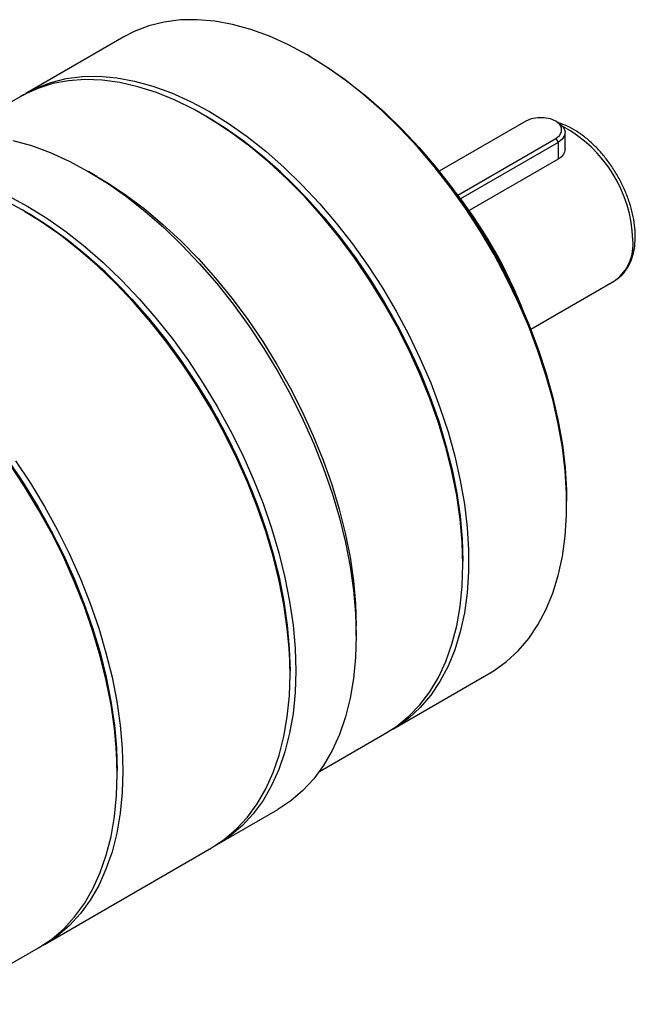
# Model space of a CAD drawing. Header units: millimetres. Extents: x 6142 to 6718, y -846 to -439.
# Tile 4 of 7: x 6347 to 6407, y -740 to -643. Entities that reach past the tile are written whole.
import ezdxf

# ---------------------------------------------------------------- set-up
doc = ezdxf.new("R2010")
doc.units = ezdxf.units.MM
doc.layers.add('1轮廓实线层', color=7, linetype='Continuous')

msp = doc.modelspace()

# ---------------------------------------------------------------- linework, layer by layer
at = {"layer": '1轮廓实线层', "linetype": 'Continuous', "lineweight": 30}
for p, q in [((6356.848773, -644.970488), (6347.232121, -650.522064)), ((6375.134244, -646.918475), (6374.851448, -646.755167)), ((6346.666436, -650.848627), (6340.039258, -654.674415)), ((6364.951907, -652.796614), (6364.66911, -652.633305)), ((6396.286788, -653.254731), (6387.785487, -658.162428)), ((6399.454902, -653.385558), (6399.228591, -653.254869)), ((6400.15757, -656.084214), (6400.15757, -654.365088)), ((6389.614025, -660.503093), (6399.228352, -654.95286)), ((6399.454626, -655.344778), (6389.891722, -660.865325)), ((6399.228352, -654.95286), (6399.454626, -655.344778)), ((6399.454626, -655.344778), (6399.454626, -656.988961)), ((6399.454626, -656.988961), (6390.738964, -662.020406)), ((6354.20393, -658.674725), (6353.355539, -658.184801)), ((6347.132954, -662.103586), (6346.850157, -661.940278)), ((6396.778806, -673.648554), (6404.98564, -668.91085)), ((6404.98564, -668.91085), (6405.086244, -668.850054)), ((6400.303155, -690.843593), (6400.303155, -690.51703)), ((6390.120817, -696.721732), (6390.120817, -696.395169)), ((6379.655637, -703.742842), (6379.655637, -702.763152)), ((6373.150254, -707.498319), (6373.150254, -707.171756)), ((6383.229195, -712.877582), (6392.845848, -707.326006)), ((6376.036332, -717.029933), (6382.66351, -713.204145)), ((6356.179691, -717.295216), (6356.179691, -716.968653)), ((6366.010056, -724.203582), (6371.949753, -720.774668)), ((6349.039493, -734.00048), (6365.44437, -724.530146)), ((6338.857155, -739.878618), (6348.473808, -734.327043))]:
    msp.add_line(p, q, dxfattribs=at)
at = {"layer": '1轮廓实线层', "linetype": 'Continuous', "lineweight": 30, "flags": 128}
for points in [[(6392.845848, -707.326006), (6393.173061, -707.130115), (6394.413872, -706.247272), (6395.550287, -705.203837), (6396.576243, -704.005379), (6397.486266, -702.658291), (6398.275499, -701.16976), (6398.939734, -699.547728), (6399.475425, -697.800851), (6399.879714, -695.938447), (6400.150444, -693.970454), (6400.286172, -691.907371), (6400.286172, -689.760207), (6400.150444, -687.540418), (6399.879714, -685.259846), (6399.475425, -682.93066), (6398.939734, -680.565286), (6398.275499, -678.176346), (6397.486266, -675.776585), (6396.576243, -673.378807), (6395.550287, -670.995806), (6394.413872, -668.640294), (6393.173061, -666.324841), (6391.834474, -664.0618), (6390.405253, -661.863246), (6388.893024, -659.740908), (6387.305855, -657.70611), (6385.652214, -655.76971), (6383.940924, -653.942037), (6382.181116, -652.232844), (6380.382179, -650.651251), (6378.553711, -649.205694), (6376.705468, -647.903888), (6374.84731, -646.752778), (6372.989153, -645.758506), (6371.14091, -644.926375), (6369.312442, -644.260827), (6367.513505, -643.765412), (6365.753697, -643.442774), (6364.042407, -643.294634), (6362.388766, -643.321781), (6360.801597, -643.524072), (6359.289368, -643.900428), (6357.860147, -644.448839), (6356.848773, -644.970488)], [(6375.134244, -646.918475), (6376.967664, -648.054433), (6378.795372, -649.341774), (6380.603523, -650.771269), (6382.382472, -652.335289), (6384.122727, -654.025491), (6385.815002, -655.832856), (6387.450269, -657.747741), (6389.019803, -659.75993), (6390.51523, -661.858687), (6391.928571, -664.032813), (6393.252284, -666.270709), (6394.479309, -668.560435), (6395.603097, -670.889773), (6396.617653, -673.246297), (6397.517564, -675.617433), (6398.298029, -677.99053), (6398.954883, -680.352927), (6399.484622, -682.692018), (6399.884419, -684.995324), (6400.152141, -687.250556), (6400.28636, -689.445682), (6400.303155, -690.51703)], [(6346.9515, -650.689194), (6348.243495, -650.000414), (6349.672715, -649.452003), (6351.184945, -649.075648), (6352.772114, -648.873356), (6354.425755, -648.846209), (6356.137044, -648.994349), (6357.896852, -649.316988), (6359.69579, -649.812402), (6361.524258, -650.47795), (6363.372501, -651.310081), (6365.230658, -652.304353)], [(6382.66351, -713.204145), (6383.623777, -712.58722), (6384.813184, -711.623439), (6385.895091, -710.501744), (6386.863727, -709.228121), (6387.713922, -707.809365), (6388.441141, -706.253045), (6389.041504, -704.567466), (6389.511808, -702.761621), (6389.849543, -700.845144), (6390.052908, -698.82826), (6390.120817, -696.721732), (6390.052908, -694.536797), (6389.849543, -692.285114), (6389.511808, -689.978697), (6389.041504, -687.62985), (6388.441141, -685.251106), (6387.713922, -682.855157), (6386.863727, -680.454786), (6385.895091, -678.062801), (6384.813184, -675.691962), (6383.623777, -673.354921), (6382.333217, -671.064146), (6380.94839, -668.831859), (6379.476683, -666.66997), (6377.925949, -664.590015), (6376.304462, -662.60309), (6374.620874, -660.719797), (6372.884166, -658.950184), (6371.103606, -657.303692), (6369.288692, -655.789107), (6367.449109, -654.414508), (6365.594672, -653.187232), (6363.735274, -652.113824), (6361.880836, -651.200013), (6360.041253, -650.450674), (6358.22634, -649.869805), (6356.44578, -649.460505), (6354.709072, -649.224959), (6353.025483, -649.164422), (6351.403997, -649.279218), (6349.853263, -649.568734), (6348.381556, -650.031426), (6346.996728, -650.664825), (6346.666436, -650.848627)], [(6390.120817, -696.395169), (6390.104023, -695.32382), (6389.969803, -693.128695), (6389.702081, -690.873463), (6389.302284, -688.570156), (6388.772545, -686.231065), (6388.115691, -683.868669), (6387.335227, -681.495572), (6386.435316, -679.124436), (6385.420759, -676.767912), (6384.296971, -674.438573), (6383.069947, -672.148847), (6381.746233, -669.910951), (6380.332892, -667.736825), (6378.837466, -665.638069), (6377.267932, -663.62588), (6375.632665, -661.710995), (6373.940389, -659.90363), (6372.200135, -658.213428), (6370.421186, -656.649407), (6368.613034, -655.219913), (6366.785327, -653.932571), (6364.947816, -652.794251)], [(6364.951907, -652.796614), (6365.867184, -653.344385), (6367.701017, -654.558025), (6369.52016, -655.91735), (6371.314908, -657.415107), (6373.075684, -659.043304), (6374.793095, -660.793255), (6376.457977, -662.655623), (6378.061447, -664.620471), (6379.594951, -666.677316), (6381.050305, -668.815183), (6382.419746, -671.022667), (6383.695967, -673.287989), (6384.872158, -675.599063), (6385.942044, -677.943559), (6386.899916, -680.308967), (6387.740665, -682.682667), (6388.459804, -685.051994), (6389.053497, -687.404307), (6389.518575, -689.727056), (6389.852558, -692.007847), (6390.053662, -694.234511), (6390.120817, -696.395169)], [(6365.230658, -652.304353), (6367.088816, -653.455464), (6368.937059, -654.75727), (6370.765527, -656.202826), (6372.564464, -657.78442), (6374.324272, -659.493612), (6376.035562, -661.321285), (6377.689203, -663.257686), (6379.276372, -665.292483), (6380.788601, -667.414821), (6382.217822, -669.613376), (6383.556409, -671.876417), (6384.79722, -674.19187), (6385.933635, -676.547381), (6386.959591, -678.930383), (6387.869613, -681.328161), (6388.658847, -683.727921), (6389.323082, -686.116862), (6389.858772, -688.482235), (6390.263062, -690.811421), (6390.533792, -693.091993), (6390.669519, -695.311783), (6390.669519, -697.458947), (6390.533792, -699.522029), (6390.263062, -701.490022), (6389.858772, -703.352426), (6389.323082, -705.099304), (6388.658847, -706.721335), (6387.869613, -708.209866), (6386.959591, -709.556954), (6385.933635, -710.755413), (6384.79722, -711.798847), (6383.556409, -712.68169), (6382.944131, -713.037015)], [(6399.228352, -654.95286), (6399.610864, -654.648928), (6399.811962, -654.291635), (6399.811962, -653.915955), (6399.610864, -653.558662), (6399.228352, -653.254731), (6398.70187, -653.033912), (6398.082954, -652.91782), (6397.432186, -652.91782), (6396.81327, -653.033912), (6396.286788, -653.254731)], [(6399.454902, -653.385558), (6399.678869, -653.534795), (6400.006249, -653.880909), (6400.151455, -654.266249), (6400.102723, -654.659595), (6399.864, -655.029083), (6399.454626, -655.344778)], [(6345.940466, -655.134584), (6347.759868, -655.648659), (6349.607762, -656.330431), (6351.474732, -657.176426), (6353.351264, -658.182333), (6355.227797, -659.343024), (6357.094767, -660.652587), (6358.942661, -662.104348), (6360.762062, -663.690909), (6362.5437, -665.404185), (6364.278495, -667.235446), (6365.957608, -669.175359), (6367.572482, -671.214041), (6369.114887, -673.341102), (6370.576965, -675.545702), (6371.951264, -677.816609), (6373.230782, -680.142249), (6374.408999, -682.510772), (6375.47991, -684.910109), (6376.438059, -687.328033), (6377.278563, -689.752223), (6377.997139, -692.170325), (6378.590125, -694.570019), (6379.054499, -696.939074), (6379.387896, -699.26542), (6379.588616, -701.537201), (6379.655637, -703.742842), (6379.588616, -705.871102), (6379.387896, -707.911137), (6379.054499, -709.852551), (6378.590125, -711.685451), (6377.997139, -713.400497), (6377.278563, -714.988949), (6376.438059, -716.442714), (6375.47991, -717.754383), (6374.408999, -718.917272), (6373.230782, -719.925455), (6371.951264, -720.773796), (6371.949753, -720.774668)], [(6354.20393, -658.674725), (6355.129491, -659.228652), (6356.983929, -660.455929), (6358.823512, -661.830527), (6360.638425, -663.345112), (6362.418986, -664.991604), (6364.155693, -666.761217), (6365.839282, -668.64451), (6367.460769, -670.631435), (6369.011502, -672.71139), (6370.483209, -674.873279), (6371.868037, -677.105566), (6373.158597, -679.396341), (6374.348004, -681.733382), (6375.429911, -684.104221), (6376.398546, -686.496206), (6377.248742, -688.896577), (6377.975961, -691.292526), (6378.576324, -693.67127), (6379.046628, -696.020117), (6379.384363, -698.326534), (6379.587728, -700.578217), (6379.655637, -702.763152)], [(6345.535035, -660.60534), (6347.411567, -661.611247), (6349.2881, -662.771939), (6351.15507, -664.081501), (6353.002964, -665.533262), (6354.822365, -667.119823), (6356.604003, -668.833099), (6358.338798, -670.66436), (6360.017911, -672.604274), (6361.632785, -674.642955), (6363.17519, -676.770016), (6364.637268, -678.974616), (6366.011567, -681.245523), (6367.291085, -683.571163), (6368.469302, -685.939687), (6369.540213, -688.339023), (6370.498362, -690.756947), (6371.338866, -693.181137), (6372.057442, -695.59924), (6372.650428, -697.998933), (6373.114802, -700.367988), (6373.448199, -702.694334), (6373.648919, -704.966115), (6373.71594, -707.171756), (6373.648919, -709.300016), (6373.448199, -711.340051), (6373.114802, -713.281465), (6372.650428, -715.114365), (6372.057442, -716.829411), (6371.338866, -718.417863), (6370.498362, -719.871628), (6369.540213, -721.183297), (6368.469302, -722.346186), (6367.291085, -723.354369), (6366.011567, -724.20271), (6365.725063, -724.36314)], [(6373.150254, -707.498319), (6373.083234, -705.292678), (6372.882514, -703.020897), (6372.549117, -700.694551), (6372.084742, -698.325496), (6371.491756, -695.925803), (6370.773181, -693.5077), (6369.932677, -691.083511), (6368.974528, -688.665587), (6367.903617, -686.26625), (6366.7254, -683.897726), (6365.445882, -681.572086), (6364.071582, -679.301179), (6362.609505, -677.096579), (6361.067099, -674.969518), (6359.452226, -672.930837), (6357.773113, -670.990923), (6356.038318, -669.159662), (6354.25668, -667.446386), (6352.437278, -665.859826), (6350.589384, -664.408065), (6348.722414, -663.098502), (6346.845882, -661.93781), (6344.969349, -660.931904)], [(6347.132954, -662.103586), (6348.537502, -662.958483), (6350.408731, -664.234323), (6352.26286, -665.6557), (6354.090221, -667.215206), (6355.881289, -668.90471), (6357.626725, -670.715403), (6359.317429, -672.637845), (6360.944587, -674.662014), (6362.499715, -676.777357), (6363.974706, -678.972844), (6365.36187, -681.23703), (6366.653975, -683.558111), (6367.844284, -685.923985), (6368.926592, -688.322317), (6369.895256, -690.740605), (6370.745225, -693.16624), (6371.472069, -695.586575), (6372.071999, -697.988993), (6372.541885, -700.360969), (6372.879279, -702.690136), (6373.082422, -704.96435), (6373.150254, -707.171756)], [(6373.150254, -707.171756), (6373.133291, -706.077132), (6372.997715, -703.83486), (6372.72727, -701.531668), (6372.323366, -699.179564), (6371.78811, -696.79081), (6371.12429, -694.37786), (6370.335369, -691.953294), (6369.425459, -689.529753), (6368.399304, -687.119872), (6367.262254, -684.736215), (6366.020238, -682.391209), (6364.67973, -680.09708), (6363.247718, -677.865789), (6361.73167, -675.708968), (6360.139489, -673.637862), (6358.479476, -671.663269), (6356.760286, -669.795484), (6354.99088, -668.044244), (6353.180486, -666.418679), (6351.33854, -664.927265), (6349.474646, -663.577777), (6347.598521, -662.37725), (6347.132954, -662.103586)], [(6356.179691, -716.968653), (6356.162728, -715.874029), (6356.027152, -713.631758), (6355.756707, -711.328566), (6355.352804, -708.976461), (6354.817547, -706.587707), (6354.153727, -704.174757), (6353.364806, -701.750191), (6352.454896, -699.32665), (6351.428741, -696.916769), (6350.291692, -694.533112), (6349.049675, -692.188106), (6347.709167, -689.893977), (6346.277156, -687.662686), (6344.761108, -685.505865), (6343.168927, -683.434759), (6341.508914, -681.460166), (6339.789723, -679.592381), (6338.020318, -677.841141), (6336.209923, -676.215576), (6334.367977, -674.724162), (6332.504083, -673.374674), (6330.627958, -672.174147), (6330.162391, -671.900484)], [(6330.162391, -671.900484), (6331.566939, -672.755381), (6333.438168, -674.03122), (6335.292297, -675.452598), (6337.119658, -677.012104), (6338.910726, -678.701607), (6340.656162, -680.5123), (6342.346866, -682.434743), (6343.974024, -684.458912), (6345.529152, -686.574254), (6347.004143, -688.769741), (6348.391307, -691.033928), (6349.683412, -693.355008), (6350.873721, -695.720882), (6351.956029, -698.119215), (6352.924693, -700.537502), (6353.774662, -702.963137), (6354.501507, -705.383473), (6355.101436, -707.785891), (6355.571323, -710.157866), (6355.908717, -712.487033), (6356.111859, -714.761247), (6356.179691, -716.968653)], [(6346.204627, -686.566913), (6347.666705, -688.771514), (6349.041005, -691.04242), (6350.320523, -693.36806), (6351.498739, -695.736584), (6352.569651, -698.135921), (6353.527799, -700.553845), (6354.368303, -702.978034), (6355.086879, -705.396137), (6355.679865, -707.79583), (6356.14424, -710.164885), (6356.477636, -712.491231), (6356.678356, -714.763012), (6356.745377, -716.968653), (6356.678356, -719.096913), (6356.477636, -721.136948), (6356.14424, -723.078362), (6355.679865, -724.911262), (6355.086879, -726.626308), (6354.368303, -728.214761), (6353.527799, -729.668526), (6352.569651, -730.980194), (6351.498739, -732.143083), (6350.320523, -733.151267), (6349.041005, -733.999607), (6348.7545, -734.160037)], [(6356.179691, -717.295216), (6356.112671, -715.089576), (6355.911951, -712.817794), (6355.578554, -710.491449), (6355.11418, -708.122393), (6354.521194, -705.7227), (6353.802618, -703.304598), (6352.962114, -700.880408), (6352.003965, -698.462484), (6350.933054, -696.063147), (6349.754837, -693.694624), (6348.475319, -691.368983), (6347.10102, -689.098077), (6345.638942, -686.893476)], [(6365.44437, -724.530146), (6365.445882, -724.529273), (6366.7254, -723.680933), (6367.903617, -722.672749), (6368.974528, -721.50986), (6369.932677, -720.198191), (6370.773181, -718.744427), (6371.491756, -717.155974), (6372.084742, -715.440928), (6372.549117, -713.608028), (6372.882514, -711.666614), (6373.083234, -709.626579), (6373.150254, -707.498319)], [(6348.473808, -734.327043), (6348.475319, -734.32617), (6349.754837, -733.47783), (6350.933054, -732.469647), (6352.003965, -731.306758), (6352.962114, -729.995089), (6353.802618, -728.541324), (6354.521194, -726.952871), (6355.11418, -725.237825), (6355.578554, -723.404925), (6355.911951, -721.463511), (6356.112671, -719.423477), (6356.179691, -717.295216)]]:
    msp.add_lwpolyline(points, dxfattribs=at)
at = {"layer": '1轮廓实线层', "linetype": 'Continuous', "lineweight": 30}
for centre, radius, start, end in [((6393.625124, -665.354365), 13.191879, 2.05284696, 61.52015751), ((6353.506976, -688.46776), 45.669119, 20.91510308, 39.07952038), ((6352.440817, -689.083241), 46.80275, 24.62456934, 35.37005413), ((6402.435341, -665.341636), 4.397303, 307.07409242, 6.00232675)]:
    msp.add_arc(centre, radius, start, end, dxfattribs=at)
for points, knots in [([(6405.093416, -668.8205), (6405.204706, -668.755072), (6405.5368, -668.559832), (6405.986994, -668.081119), (6406.434543, -667.413851), (6406.763579, -666.626146), (6406.97258, -665.746992), (6407.037253, -665.035381), (6407.045392, -664.448891), (6407.025293, -663.832638), (6406.913783, -662.910815), (6406.658802, -661.789903), (6406.287537, -660.661012), (6405.808198, -659.545151), (6405.23041, -658.462777), (6404.565093, -657.433853), (6403.824291, -656.477422), (6403.020911, -655.61181), (6402.168259, -654.852471), (6401.280094, -654.219291), (6400.387643, -653.719835), (6399.795675, -653.51631), (6399.508251, -653.417491)], [0, 0, 0, 0, 0.025974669, 0.0775097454, 0.1293739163, 0.1823473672, 0.2366545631, 0.2899415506, 0.3023546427, 0.3321685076, 0.3881715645, 0.4440758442, 0.4998575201, 0.555534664, 0.6111540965, 0.6667735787, 0.722442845, 0.7782180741, 0.8341632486, 0.8903336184, 0.9467525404, 1, 1, 1, 1]), ([(6400.14523, -655.870286), (6400.1288, -656.037877), (6400.093975, -656.393105), (6399.790383, -656.77187), (6399.530591, -656.939845), (6399.454626, -656.988961)], [0, 0, 0, 0, 0.387253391, 0.820830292, 1, 1, 1, 1])]:
    msp.add_open_spline(points, degree=3, knots=knots, dxfattribs=at)

doc.saveas('drawing.dxf')
